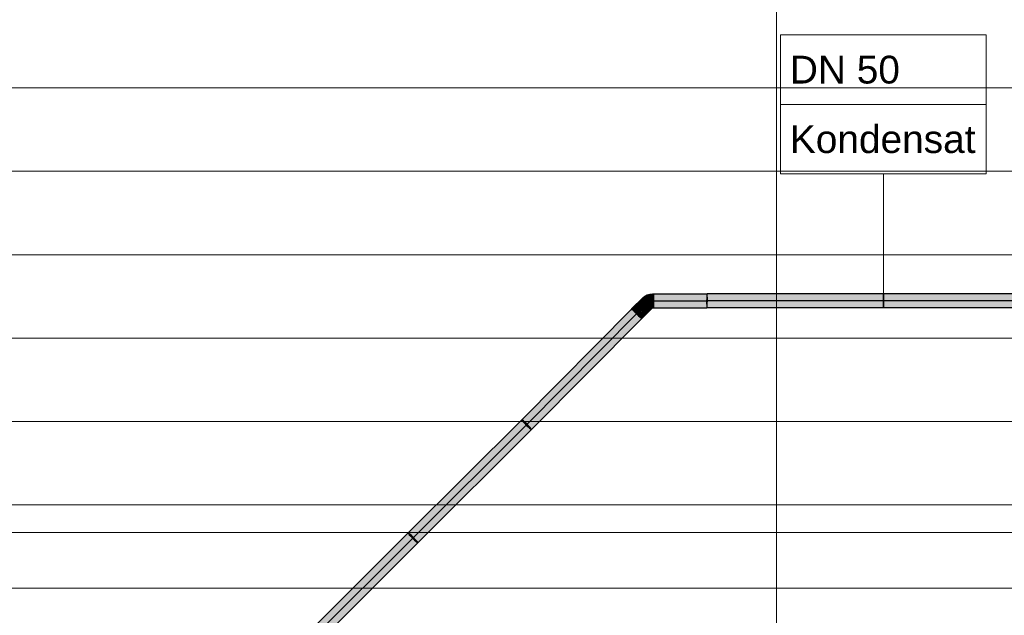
# Model space of a CAD drawing. Extents: x -142 to 528, y -48 to 546.
# Tile 19 of 28: x -65 to 6, y 135 to 177. Entities that reach past the tile are written whole.
import ezdxf
from ezdxf.lldxf.tags import DXFTag

# ---------------------------------------------------------------- set-up
doc = ezdxf.new("R2010")
doc.units = 0
doc.layers.get('0').update_dxf_attribs({"lineweight": 35})
for name, color, linetype, lineweight in [('5_OG-BESTAND', 7, 'Continuous', 25), ('5_OG-NEU', 7, 'Continuous', 25), ('5_OG-SCHRAFF-FILL', 7, 'Continuous', 25)]:
    doc.layers.add(name, color=color, linetype=linetype, lineweight=lineweight)
for name, color, linetype, lineweight, true_color in [('S_Schmutzwasser', 7, 'Continuous', 25, 0xcc3300), ('S_Schmutzwasser-Shading', 7, 'Continuous', 25, 0xcc3300), ('S_Schmutzwasser_Beschriftung', 7, 'Continuous', 18, 0xcc3300)]:
    doc.layers.add(name, color=color, linetype=linetype, lineweight=lineweight, true_color=true_color)
doc.styles.get("Standard").update_dxf_attribs({"font": 'arial.ttf'})
tags = doc.linetypes.add('ALL_S16', pattern=[0.0005, 0, -0.0005]).pattern_tags.tags
tags[6:7] = [DXFTag(74, 4), DXFTag(75, 0), DXFTag(340, '0'), DXFTag(46, 1.0), DXFTag(50, 0.0), DXFTag(44, 0.0), DXFTag(45, 0.0)]
tags[4:5] = [DXFTag(74, 4), DXFTag(75, 0), DXFTag(340, '0'), DXFTag(46, 1.0), DXFTag(50, 0.0), DXFTag(44, 0.0), DXFTag(45, 0.0)]
tags = doc.linetypes.add('STRICHPUNKT2', pattern=[12.7, 6.35, -3.175, 0, -3.175]).pattern_tags.tags
tags[10:11] = [DXFTag(74, 4), DXFTag(75, 0), DXFTag(340, '0'), DXFTag(46, 0.0), DXFTag(50, 0.0), DXFTag(44, 0.0), DXFTag(45, 0.0)]
tags[8:9] = [DXFTag(74, 4), DXFTag(75, 0), DXFTag(340, '0'), DXFTag(46, 0.0), DXFTag(50, 0.0), DXFTag(44, 0.0), DXFTag(45, 0.0)]
tags[6:7] = [DXFTag(74, 4), DXFTag(75, 0), DXFTag(340, '0'), DXFTag(46, 0.0), DXFTag(50, 0.0), DXFTag(44, 0.0), DXFTag(45, 0.0)]
tags[4:5] = [DXFTag(74, 4), DXFTag(75, 0), DXFTag(340, '0'), DXFTag(46, 0.0), DXFTag(50, 0.0), DXFTag(44, 0.0), DXFTag(45, 0.0)]

# ---------------------------------------------------------------- blocks, each defined once
blk = doc.blocks.new('Shading-A07AMIL11N', base_point=(-19.71, 157.666))
at = {"layer": 'S_Schmutzwasser-Shading', "color": 24, "true_color": 0x8d2300}
for points in [[(-20.412, 157.446), (-21.128, 156.73), (-20.32, 157.331), (-20.789, 156.862)], [(-20.412, 157.446), (-20.32, 157.331), (-20.205, 157.605), (-20.143, 157.467)], [(-21.135, 156.615), (-21.14, 156.719), (-21.184, 156.675)], [(-21.135, 156.615), (-20.789, 156.862), (-21.14, 156.719), (-20.927, 156.809)], [(-20.927, 156.809), (-21.128, 156.73), (-21.14, 156.719)], [(-20.789, 156.862), (-21.135, 156.615), (-20.965, 156.687)], [(-20.965, 156.687), (-21.125, 156.619), (-21.091, 156.56), (-21.132, 156.611)], [(-21.125, 156.619), (-21.135, 156.615), (-21.132, 156.611)]]:
    blk.add_solid(points, dxfattribs=at)
at = {"layer": 'S_Schmutzwasser-Shading', "color": 22, "true_color": 0xc43100}
for points in [[(-19.987, 157.185), (-20.143, 157.467), (-20.127, 157.131), (-20.32, 157.331)], [(-19.853, 157.217), (-19.937, 157.552), (-19.987, 157.185), (-20.143, 157.467)], [(-20.904, 156.694), (-20.965, 156.687), (-21.068, 156.536), (-21.091, 156.56)], [(-20.954, 156.417), (-20.767, 156.711), (-21.068, 156.536), (-20.904, 156.694)], [(-20.395, 156.756), (-20.296, 156.855), (-20.965, 156.687), (-20.937, 156.714)], [(-20.846, 156.306), (-20.767, 156.711), (-20.954, 156.417)], [(-20.296, 156.855), (-20.231, 156.92), (-20.937, 156.714), (-20.789, 156.862)], [(-20.846, 156.306), (-20.535, 156.616), (-20.767, 156.711), (-20.408, 156.754)], [(-20.828, 156.288), (-20.822, 156.283), (-20.442, 156.635), (-20.433, 156.636)], [(-20.703, 156.168), (-20.37, 156.694), (-20.822, 156.283)], [(-20.123, 157.127), (-20.32, 157.331), (-20.723, 156.869), (-20.789, 156.862)], [(-20.303, 157.05), (-20.723, 156.869), (-20.683, 156.873)], [(-19.951, 156.7), (-20.335, 156.748), (-20.592, 156.06), (-20.703, 156.168)], [(-20.231, 156.92), (-20.303, 157.05), (-20.683, 156.873)], [(-20.535, 156.616), (-20.395, 156.756), (-20.408, 156.754)], [(-20.442, 156.635), (-20.395, 156.756), (-20.535, 156.616)], [(-20.442, 156.635), (-20.37, 156.694), (-20.395, 156.756), (-20.335, 156.748)], [(-20.433, 156.636), (-20.37, 156.694), (-20.442, 156.635)], [(-20.395, 156.756), (-20.171, 156.728), (-20.296, 156.855), (-20.08, 156.758)], [(-20.231, 156.92), (-20.074, 157.077), (-20.303, 157.05), (-20.123, 157.127)], [(-19.959, 156.861), (-20.231, 156.92), (-20.296, 156.855)], [(-20.296, 156.855), (-20.08, 156.758), (-19.959, 156.861), (-19.842, 156.836)], [(-20.074, 157.077), (-20.231, 156.92), (-19.871, 156.88)], [(-19.871, 156.88), (-20.231, 156.92), (-19.853, 156.863), (-19.959, 156.861)], [(-20.171, 156.728), (-19.951, 156.7), (-20.08, 156.758)], [(-19.982, 157.177), (-19.987, 157.185), (-20.123, 157.127), (-20.127, 157.131)], [(-19.982, 157.177), (-20.123, 157.127), (-19.979, 157.172), (-20.113, 157.117)], [(-19.979, 157.172), (-20.113, 157.117), (-19.975, 157.164), (-20.074, 157.077)], [(-20.08, 156.758), (-19.951, 156.7), (-19.842, 156.836), (-19.82, 156.831)], [(-20.008, 157.134), (-20.074, 157.077), (-19.971, 157.156)], [(-19.975, 157.164), (-20.008, 157.134), (-19.971, 157.156)], [(-19.982, 157.177), (-19.92, 157.201), (-19.987, 157.185)], [(-19.982, 157.177), (-19.85, 157.206), (-19.92, 157.201), (-19.852, 157.214)], [(-19.85, 157.206), (-19.982, 157.177), (-19.85, 157.206), (-19.979, 157.172)], [(-19.952, 157.179), (-19.979, 157.172), (-19.975, 157.164)], [(-19.85, 157.206), (-19.952, 157.179), (-19.971, 157.156), (-19.975, 157.164)], [(-19.853, 156.863), (-19.959, 156.861), (-19.829, 156.84), (-19.842, 156.836)], [(-19.852, 157.214), (-19.853, 157.217), (-19.92, 157.201)], [(-19.842, 156.836), (-19.82, 156.831), (-19.829, 156.84)], [(-20.535, 156.616), (-20.846, 156.306), (-20.455, 156.632), (-20.527, 156.566)], [(-20.846, 156.306), (-20.828, 156.288), (-20.527, 156.566)], [(-20.828, 156.288), (-20.442, 156.635), (-20.527, 156.566)], [(-20.527, 156.566), (-20.442, 156.635), (-20.455, 156.632)]]:
    blk.add_solid(points, dxfattribs=at)
at = {"layer": 'S_Schmutzwasser-Shading', "color": 24, "true_color": 0x8e2300}
blk.add_solid([(-20.205, 157.605), (-20.143, 157.467), (-19.964, 157.704), (-19.937, 157.552)], dxfattribs=at)
at = {"layer": 'S_Schmutzwasser-Shading', "color": 24, "true_color": 0x8f2300}
for points in [[(-19.964, 157.704), (-19.717, 157.678), (-19.747, 157.733)], [(-19.937, 157.552), (-19.781, 157.572), (-19.964, 157.704), (-19.739, 157.58)], [(-19.964, 157.704), (-19.739, 157.58), (-19.717, 157.678), (-19.736, 157.58)], [(-19.781, 157.572), (-19.736, 157.578), (-19.739, 157.58)], [(-19.717, 157.678), (-19.705, 157.738), (-19.747, 157.733)], [(-19.739, 157.58), (-19.736, 157.578), (-19.736, 157.58)], [(-19.735, 157.58), (-19.717, 157.678), (-19.736, 157.58)], [(-19.736, 157.578), (-19.716, 157.581), (-19.711, 157.653)], [(-19.736, 157.578), (-19.735, 157.58), (-19.736, 157.58)], [(-19.735, 157.58), (-19.711, 157.653), (-19.717, 157.678), (-19.71, 157.666)], [(-19.71, 157.666), (-19.705, 157.738), (-19.717, 157.678)], [(-19.638, 157.669), (-19.711, 157.653), (-19.644, 157.584), (-19.716, 157.584)], [(-19.716, 157.584), (-19.716, 157.581), (-19.644, 157.584), (-19.644, 157.581)], [(-19.71, 157.666), (-19.711, 157.653), (-19.669, 157.662)], [(-19.638, 157.669), (-19.633, 157.738), (-19.71, 157.666), (-19.705, 157.738)], [(-19.638, 157.669), (-19.71, 157.666), (-19.669, 157.662)]]:
    blk.add_solid(points, dxfattribs=at)
at = {"layer": 'S_Schmutzwasser-Shading', "color": 22, "true_color": 0xc53100}
for points in [[(-19.781, 157.572), (-19.937, 157.552), (-19.745, 157.227), (-19.749, 157.226)], [(-19.749, 157.226), (-19.937, 157.552), (-19.853, 157.217)], [(-19.726, 157.456), (-19.717, 157.577), (-19.781, 157.572), (-19.736, 157.578)], [(-19.781, 157.572), (-19.745, 157.227), (-19.726, 157.456)], [(-19.726, 157.456), (-19.745, 157.227), (-19.719, 157.33), (-19.744, 157.227)], [(-19.717, 157.577), (-19.716, 157.581), (-19.736, 157.578)], [(-19.718, 157.438), (-19.716, 157.577), (-19.726, 157.456), (-19.717, 157.577)], [(-19.726, 157.456), (-19.719, 157.33), (-19.718, 157.438)], [(-19.646, 157.419), (-19.719, 157.33), (-19.649, 157.227), (-19.721, 157.223)], [(-19.719, 157.33), (-19.659, 157.404), (-19.718, 157.438)], [(-19.659, 157.404), (-19.716, 157.577), (-19.718, 157.438)], [(-19.716, 157.577), (-19.716, 157.581), (-19.717, 157.577)], [(-19.644, 157.576), (-19.644, 157.581), (-19.716, 157.577), (-19.716, 157.581)], [(-19.659, 157.404), (-19.646, 157.419), (-19.716, 157.577), (-19.644, 157.576)], [(-19.853, 157.217), (-19.852, 157.214), (-19.749, 157.226), (-19.746, 157.221)], [(-19.852, 157.214), (-19.85, 157.206), (-19.746, 157.221), (-19.745, 157.22)], [(-19.745, 157.227), (-19.749, 157.226), (-19.745, 157.221), (-19.746, 157.221)], [(-19.746, 157.221), (-19.745, 157.22), (-19.745, 157.221)], [(-19.745, 157.22), (-19.721, 157.223), (-19.719, 157.33)], [(-19.745, 157.221), (-19.745, 157.22), (-19.745, 157.221)], [(-19.721, 157.223), (-19.649, 157.223), (-19.649, 157.227)]]:
    blk.add_solid(points, dxfattribs=at)
at = {"layer": 'S_Schmutzwasser-Shading', "color": 24, "true_color": 0x8c2300}
for points in [[(-19.938, 156.669), (-19.951, 156.7), (-20.581, 156.051), (-20.592, 156.06)], [(-20.528, 156.008), (-19.931, 156.652), (-20.581, 156.051), (-19.938, 156.669)], [(-19.892, 156.552), (-19.931, 156.652), (-20.477, 155.967), (-20.528, 156.008)], [(-19.72, 156.751), (-19.82, 156.831), (-19.892, 156.552), (-19.951, 156.7)], [(-19.72, 156.751), (-19.892, 156.552), (-19.713, 156.731)], [(-19.724, 156.765), (-19.789, 156.854), (-19.72, 156.751), (-19.82, 156.831)], [(-19.789, 156.854), (-19.789, 156.854), (-19.82, 156.831)], [(-19.72, 156.751), (-19.705, 156.738), (-19.724, 156.765)], [(-19.705, 156.738), (-19.72, 156.751), (-19.713, 156.731)]]:
    blk.add_solid(points, dxfattribs=at)
at = {"layer": 'S_Schmutzwasser-Shading', "color": 22, "true_color": 0xc33000}
for points in [[(-19.971, 157.156), (-20.074, 157.077), (-19.801, 156.873), (-19.871, 156.88)], [(-19.796, 157.014), (-19.85, 157.206), (-19.802, 156.875), (-19.971, 157.156)], [(-19.801, 156.873), (-19.871, 156.88), (-19.796, 156.866), (-19.853, 156.863)], [(-19.796, 156.866), (-19.853, 156.863), (-19.789, 156.854), (-19.829, 156.84)], [(-19.829, 156.84), (-19.82, 156.831), (-19.789, 156.854)], [(-19.801, 156.873), (-19.801, 156.885), (-19.802, 156.875)], [(-19.758, 156.882), (-19.796, 157.014), (-19.801, 156.885)], [(-19.801, 156.873), (-19.755, 156.871), (-19.801, 156.885), (-19.758, 156.882)], [(-19.755, 156.871), (-19.801, 156.873), (-19.754, 156.869), (-19.796, 156.866)], [(-19.796, 156.866), (-19.789, 156.854), (-19.754, 156.869)]]:
    blk.add_solid(points, dxfattribs=at)
at = {"layer": 'S_Schmutzwasser-Shading', "color": 22, "true_color": 0xc23000}
for points in [[(-19.85, 157.206), (-19.79, 157.019), (-19.841, 157.207), (-19.757, 157.051)], [(-19.79, 157.019), (-19.85, 157.206), (-19.796, 157.014)], [(-19.745, 157.22), (-19.841, 157.207), (-19.73, 157.075), (-19.757, 157.051)], [(-19.796, 157.014), (-19.758, 156.882), (-19.79, 157.019), (-19.747, 156.881)], [(-19.757, 157.051), (-19.79, 157.019), (-19.742, 156.881), (-19.747, 156.881)], [(-19.747, 156.881), (-19.758, 156.882), (-19.744, 156.875), (-19.756, 156.875)], [(-19.757, 157.051), (-19.734, 157.009), (-19.73, 157.075)], [(-19.757, 157.051), (-19.742, 156.881), (-19.734, 157.009)], [(-19.756, 156.875), (-19.755, 156.871), (-19.744, 156.875), (-19.743, 156.87)], [(-19.755, 156.871), (-19.754, 156.869), (-19.743, 156.87)], [(-19.742, 156.881), (-19.747, 156.881), (-19.743, 156.875), (-19.744, 156.875)], [(-19.721, 157.221), (-19.721, 157.223), (-19.745, 157.22)], [(-19.745, 157.22), (-19.73, 157.075), (-19.721, 157.221)], [(-19.744, 156.875), (-19.743, 156.87), (-19.743, 156.875)], [(-19.742, 156.881), (-19.743, 156.875), (-19.716, 156.881), (-19.716, 156.874)], [(-19.743, 156.875), (-19.743, 156.87), (-19.716, 156.874)], [(-19.716, 156.881), (-19.718, 156.979), (-19.742, 156.881), (-19.734, 157.009)], [(-19.73, 157.075), (-19.734, 157.009), (-19.719, 157.086), (-19.718, 156.979)], [(-19.721, 157.221), (-19.73, 157.075), (-19.721, 157.221), (-19.719, 157.086)], [(-19.721, 157.221), (-19.721, 157.223), (-19.721, 157.221)], [(-19.649, 157.219), (-19.649, 157.223), (-19.721, 157.221), (-19.721, 157.223)], [(-19.658, 157.051), (-19.647, 157.065), (-19.721, 157.221), (-19.649, 157.219)], [(-19.658, 157.051), (-19.721, 157.221), (-19.719, 157.086)], [(-19.718, 156.979), (-19.658, 157.051), (-19.719, 157.086)], [(-19.647, 157.065), (-19.718, 156.979), (-19.644, 156.882), (-19.716, 156.881)], [(-19.716, 156.881), (-19.716, 156.874), (-19.644, 156.882), (-19.644, 156.874)]]:
    blk.add_solid(points, dxfattribs=at)
at = {"layer": 'S_Schmutzwasser-Shading', "color": 26, "true_color": 0x8b2200}
for points in [[(-19.754, 156.869), (-19.789, 156.854), (-19.725, 156.792), (-19.724, 156.765)], [(-19.724, 156.765), (-19.705, 156.738), (-19.725, 156.792)]]:
    blk.add_solid(points, dxfattribs=at)
at = {"layer": 'S_Schmutzwasser-Shading', "color": 26, "true_color": 0x8a2200}
for points in [[(-19.714, 156.809), (-19.743, 156.87), (-19.725, 156.792), (-19.754, 156.869)], [(-19.732, 156.871), (-19.716, 156.873), (-19.743, 156.87), (-19.716, 156.874)], [(-19.742, 156.869), (-19.732, 156.871), (-19.743, 156.87)], [(-19.732, 156.871), (-19.743, 156.87), (-19.743, 156.87)], [(-19.742, 156.869), (-19.714, 156.809), (-19.716, 156.873), (-19.711, 156.813)], [(-19.71, 156.801), (-19.714, 156.809), (-19.705, 156.738), (-19.725, 156.792)], [(-19.644, 156.872), (-19.644, 156.874), (-19.716, 156.873), (-19.716, 156.874)], [(-19.667, 156.809), (-19.64, 156.814), (-19.716, 156.873), (-19.644, 156.872)], [(-19.667, 156.809), (-19.716, 156.873), (-19.711, 156.813)], [(-19.714, 156.809), (-19.71, 156.801), (-19.711, 156.813)], [(-19.71, 156.801), (-19.667, 156.809), (-19.711, 156.813)], [(-19.71, 156.801), (-19.705, 156.738), (-19.64, 156.814), (-19.633, 156.738)]]:
    blk.add_solid(points, dxfattribs=at)
blk = doc.blocks.new('Shading-A07AMIL51N', base_point=(-3.081, 156.814))
at = {"layer": 'S_Schmutzwasser-Shading', "color": 24, "true_color": 0x8d2300}
for points in [[(9.622, 157.673), (9.62, 157.738), (-3.081, 157.668), (-3.082, 157.738)], [(-3.079, 157.592), (9.624, 157.592), (-3.081, 157.668), (9.622, 157.673)], [(-3.082, 156.738), (9.62, 156.738), (-3.081, 156.814), (9.622, 156.817)], [(-3.081, 156.814), (9.622, 156.817), (-3.079, 156.879), (9.624, 156.879)], [(9.624, 156.879), (9.624, 156.885), (-3.079, 156.879), (-3.079, 156.885)]]:
    blk.add_solid(points, dxfattribs=at)
at = {"layer": 'S_Schmutzwasser-Shading', "color": 22, "true_color": 0xc43100}
for points in [[(9.624, 157.578), (9.624, 157.592), (-3.079, 157.579), (-3.079, 157.592)], [(-3.078, 157.436), (9.624, 157.461), (-3.079, 157.579), (9.624, 157.578)], [(-3.077, 157.238), (9.625, 157.238), (-3.078, 157.436), (9.624, 157.461)], [(-3.079, 156.885), (9.624, 156.885), (-3.078, 157.082), (9.625, 157.105)], [(-3.078, 157.082), (9.625, 157.105), (-3.077, 157.225), (9.625, 157.223)], [(9.625, 157.223), (9.625, 157.238), (-3.077, 157.225), (-3.077, 157.238)]]:
    blk.add_solid(points, dxfattribs=at)
blk = doc.blocks.new('Shading-A07AMIL71N', base_point=(-15.783, 156.81))
at = {"layer": 'S_Schmutzwasser-Shading', "color": 24, "true_color": 0x8d2300}
for points in [[(-3.081, 157.668), (-3.082, 157.738), (-15.783, 157.663), (-15.785, 157.738)], [(-15.781, 157.592), (-3.079, 157.592), (-15.783, 157.663), (-3.081, 157.668)], [(-15.785, 156.738), (-3.082, 156.738), (-15.783, 156.81), (-3.081, 156.814)], [(-15.783, 156.81), (-3.081, 156.814), (-15.781, 156.88), (-3.079, 156.879)], [(-3.079, 156.879), (-3.079, 156.885), (-15.781, 156.88), (-15.781, 156.885)]]:
    blk.add_solid(points, dxfattribs=at)
at = {"layer": 'S_Schmutzwasser-Shading', "color": 22, "true_color": 0xc43100}
for points in [[(-3.079, 157.579), (-3.079, 157.592), (-15.781, 157.58), (-15.781, 157.592)], [(-15.781, 157.412), (-3.078, 157.436), (-15.781, 157.58), (-3.079, 157.579)], [(-15.78, 157.238), (-3.077, 157.238), (-15.781, 157.412), (-3.078, 157.436)], [(-15.781, 157.058), (-3.078, 157.082), (-15.78, 157.226), (-3.077, 157.225)], [(-15.781, 156.885), (-3.079, 156.885), (-15.781, 157.058), (-3.078, 157.082)], [(-3.077, 157.225), (-3.077, 157.238), (-15.78, 157.226), (-15.78, 157.238)]]:
    blk.add_solid(points, dxfattribs=at)
blk = doc.blocks.new('Shading-A07AMIL91N', base_point=(-19.634, 157.737))
at = {"layer": 'S_Schmutzwasser-Shading', "color": 22, "true_color": 0xc53100}
blk.add_solid([(-19.652, 157.575), (-19.659, 157.215), (-15.803, 157.575), (-15.811, 157.215)], dxfattribs=at)
at = {"layer": 'S_Schmutzwasser-Shading', "color": 24, "true_color": 0x912400}
blk.add_solid([(-19.634, 157.737), (-19.652, 157.575), (-15.785, 157.737), (-15.803, 157.575)], dxfattribs=at)
at = {"layer": 'S_Schmutzwasser-Shading', "color": 22, "true_color": 0xc23000}
blk.add_solid([(-19.659, 157.215), (-19.652, 156.869), (-15.811, 157.215), (-15.803, 156.869)], dxfattribs=at)
at = {"layer": 'S_Schmutzwasser-Shading', "color": 26, "true_color": 0x882200}
blk.add_solid([(-19.652, 156.869), (-19.633, 156.739), (-15.803, 156.869), (-15.785, 156.739)], dxfattribs=at)
blk = doc.blocks.new('Shading-A07AMILF1N', base_point=(-21.182, 156.669))
at = {"layer": 'S_Schmutzwasser-Shading', "color": 24, "true_color": 0x982600}
for points in [[(-21.182, 156.669), (-21.287, 156.564), (-21.14, 156.614)], [(-21.287, 156.564), (-29.12, 148.669), (-21.066, 156.515), (-29.004, 148.515)], [(-21.287, 156.564), (-21.066, 156.515), (-21.14, 156.614)]]:
    blk.add_solid(points, dxfattribs=at)
at = {"layer": 'S_Schmutzwasser-Shading', "color": 22, "true_color": 0xc83200}
blk.add_solid([(-29.004, 148.515), (-28.75, 148.248), (-21.066, 156.515), (-20.812, 156.248)], dxfattribs=at)
at = {"layer": 'S_Schmutzwasser-Shading', "color": 22, "true_color": 0xbe2f00}
blk.add_solid([(-28.75, 148.248), (-28.506, 148.023), (-20.812, 156.248), (-20.569, 156.023)], dxfattribs=at)
at = {"layer": 'S_Schmutzwasser-Shading', "color": 26, "true_color": 0x802000}
blk.add_solid([(-28.506, 148.023), (-28.416, 147.973), (-20.569, 156.023), (-20.479, 155.973)], dxfattribs=at)
blk = doc.blocks.new('Shading-A07AMILH1N', base_point=(-30.633, 146.715))
at = {"layer": 'S_Schmutzwasser-Shading', "color": 26, "true_color": 0x882200}
for points in [[(-34.638, 143.177), (-37.297, 140.528), (-29.047, 148.562), (-37.224, 140.416)], [(-29.12, 148.674), (-34.638, 143.177), (-29.076, 148.607)], [(-34.638, 143.177), (-29.047, 148.562), (-29.076, 148.607)]]:
    blk.add_solid(points, dxfattribs=at)
at = {"layer": 'S_Schmutzwasser-Shading', "color": 22, "true_color": 0xc23000}
for points in [[(-29.019, 148.532), (-29.047, 148.562), (-37.146, 140.332), (-37.224, 140.416)], [(-29.019, 148.532), (-37.146, 140.332), (-36.293, 141.168)], [(-37.146, 140.332), (-36.988, 140.163), (-28.904, 148.409), (-28.811, 148.309)], [(-36.293, 141.168), (-30.633, 146.715), (-29.019, 148.532), (-28.949, 148.457)], [(-30.633, 146.715), (-28.904, 148.409), (-28.949, 148.457)]]:
    blk.add_solid(points, dxfattribs=at)
at = {"layer": 'S_Schmutzwasser-Shading', "color": 22, "true_color": 0xc53100}
for points in [[(-29.579, 147.479), (-28.811, 148.309), (-36.936, 140.113), (-36.988, 140.163)], [(-28.652, 148.16), (-28.78, 148.279), (-34.884, 141.752), (-29.579, 147.479)], [(-34.884, 141.752), (-28.549, 148.062), (-28.652, 148.16)], [(-28.78, 148.279), (-28.811, 148.309), (-29.579, 147.479)], [(-34.884, 141.752), (-29.579, 147.479), (-36.727, 139.917), (-36.936, 140.113)]]:
    blk.add_solid(points, dxfattribs=at)
at = {"layer": 'S_Schmutzwasser-Shading', "color": 24, "true_color": 0x912400}
for points in [[(-31.672, 144.724), (-28.897, 147.691), (-36.727, 139.917), (-34.884, 141.752)], [(-28.897, 147.691), (-28.549, 148.062), (-34.884, 141.752)], [(-28.469, 148.005), (-28.534, 148.051), (-31.672, 144.724), (-28.897, 147.691)], [(-31.672, 144.724), (-28.416, 147.968), (-28.469, 148.005)], [(-28.534, 148.051), (-28.549, 148.062), (-28.897, 147.691)], [(-31.672, 144.724), (-36.727, 139.917), (-36.594, 139.822)]]:
    blk.add_solid(points, dxfattribs=at)
blk = doc.blocks.new('Shading-A07AMILJ1N', base_point=(-36.936, 140.113))
at = {"layer": 'S_Schmutzwasser-Shading', "color": 26, "true_color": 0x882200}
blk.add_solid([(-45.474, 132.382), (-45.401, 132.27), (-37.297, 140.528), (-37.224, 140.416)], dxfattribs=at)
at = {"layer": 'S_Schmutzwasser-Shading', "color": 22, "true_color": 0xc23000}
for points in [[(-37.224, 140.416), (-45.401, 132.27), (-37.146, 140.332), (-45.388, 132.256)], [(-45.388, 132.256), (-45.165, 132.017), (-37.146, 140.332), (-36.988, 140.163)]]:
    blk.add_solid(points, dxfattribs=at)
at = {"layer": 'S_Schmutzwasser-Shading', "color": 22, "true_color": 0xc53100}
for points in [[(-36.988, 140.163), (-45.165, 132.017), (-36.936, 140.113), (-45.091, 131.948)], [(-36.936, 140.113), (-40.81, 136.234), (-44.904, 131.771), (-45.044, 131.902)], [(-36.936, 140.113), (-44.904, 131.771), (-36.727, 139.917)], [(-40.81, 136.234), (-45.091, 131.948), (-45.044, 131.902)]]:
    blk.add_solid(points, dxfattribs=at)
at = {"layer": 'S_Schmutzwasser-Shading', "color": 24, "true_color": 0x912400}
blk.add_solid([(-44.904, 131.771), (-44.771, 131.676), (-36.727, 139.917), (-36.594, 139.822)], dxfattribs=at)
blk = doc.blocks.new('Referenz-A07AMIMB1N', base_point=(-124.39, -25.004))
at = {"layer": '5_OG-BESTAND', "color": 0, "lineweight": 18}
blk.add_line((-10.775, 81.401), (-10.775, 240.566), dxfattribs=at)
at = {"layer": '5_OG-NEU', "color": 0, "linetype": 'ALL_S16', "lineweight": 13, "ltscale": 0.13}
blk.add_line((59.53, 140.566), (-81.081, 140.566), dxfattribs=at)
at = {"layer": '5_OG-SCHRAFF-FILL', "color": 0, "lineweight": 13}
for p, q in [((-85.971, 172.553), (64.42, 172.553)), ((-85.971, 166.553), (64.42, 166.553)), ((-85.971, 160.553), (64.42, 160.553)), ((-85.971, 154.553), (64.42, 154.553)), ((-85.971, 148.553), (64.42, 148.553)), ((-85.971, 142.553), (64.42, 142.553)), ((-85.971, 136.553), (64.42, 136.553))]:
    blk.add_line(p, q, dxfattribs=at)
blk = doc.blocks.new('Bogen 45°-A07AMIO51N', base_point=(-21.184, 155.967))
at = {"color": 0, "linetype": 'ByBlock', "lineweight": -2, "ltscale": 0.25}
for p, q in [((-21.184, 156.675), (-20.412, 157.446)), ((-19.705, 157.738), (-19.633, 157.738)), ((-20.477, 155.967), (-19.705, 156.738)), ((-19.706, 156.738), (-19.634, 156.738))]:
    blk.add_line(p, q, dxfattribs=at)
at = {"color": 0, "linetype": 'STRICHPUNKT2', "lineweight": -2, "ltscale": 0.25}
for p, q in [((-20.831, 156.321), (-20.059, 157.092)), ((-19.705, 157.238), (-19.633, 157.238))]:
    blk.add_line(p, q, dxfattribs=at)
at = {"color": 0, "linetype": 'ByBlock', "lineweight": -2, "ltscale": 0.25, "extrusion": (0, 0, -1)}
blk.add_ellipse((-19.705, 156.738), major_axis=(-0.709, 0.705), ratio=0.999042, start_param=0.003379, end_param=0.788778, dxfattribs=at)
blk.add_ellipse((-19.633, 157.238), major_axis=(0, 0.5), ratio=0.030843, dxfattribs=at)
at = {"color": 0, "linetype": 'ByBlock', "lineweight": -2, "ltscale": 0.25}
blk.add_ellipse((-20.831, 156.321), major_axis=(0.353, -0.354), ratio=0.043767, dxfattribs=at)
at = {"color": 0, "linetype": 'STRICHPUNKT2', "lineweight": -2, "ltscale": 0.25, "extrusion": (0, 0, -1)}
blk.add_ellipse((-19.705, 156.738), major_axis=(-0.355, 0.353), ratio=0.999042, start_param=0.003379, end_param=0.788778, dxfattribs=at)
blk = doc.blocks.new('Rohr mit Muffe-A07AMIO91N', base_point=(-45.477, 131.676))
at = {"color": 0, "linetype": 'ByBlock', "lineweight": -2, "ltscale": 0.25}
for p, q in [((-45.476, 132.382), (-37.298, 140.527)), ((-44.769, 131.677), (-36.592, 139.823))]:
    blk.add_line(p, q, dxfattribs=at)
at = {"color": 0, "linetype": 'STRICHPUNKT2', "lineweight": -2, "ltscale": 0.25}
blk.add_line((-45.123, 132.029), (-36.945, 140.175), dxfattribs=at)
at = {"color": 0, "linetype": 'ByBlock', "lineweight": -2, "ltscale": 0.25, "extrusion": (0, 0, -1)}
for centre in [(-36.945, 140.175), (-45.123, 132.029)]:
    blk.add_ellipse(centre, major_axis=(-0.353, 0.352), ratio=0.077656, dxfattribs=at)
blk = doc.blocks.new('Rohr mit Muffe-A07AMIOB1N', base_point=(-37.299, 139.822))
at = {"color": 0, "linetype": 'ByBlock', "lineweight": -2, "ltscale": 0.25}
for p, q in [((-37.298, 140.527), (-29.121, 148.673)), ((-36.592, 139.823), (-28.415, 147.969))]:
    blk.add_line(p, q, dxfattribs=at)
at = {"color": 0, "linetype": 'STRICHPUNKT2', "lineweight": -2, "ltscale": 0.25}
blk.add_line((-36.945, 140.175), (-28.768, 148.321), dxfattribs=at)
at = {"color": 0, "linetype": 'ByBlock', "lineweight": -2, "ltscale": 0.25, "extrusion": (0, 0, -1)}
for centre in [(-28.768, 148.321), (-36.945, 140.175)]:
    blk.add_ellipse(centre, major_axis=(-0.353, 0.352), ratio=0.077656, dxfattribs=at)
blk = doc.blocks.new('Rohr mit Muffe-A07AMIOD1N', base_point=(-29.12, 147.965))
at = {"color": 0, "linetype": 'ByBlock', "lineweight": -2, "ltscale": 0.25}
for p, q in [((-29.119, 148.675), (-21.182, 156.676)), ((-28.417, 147.966), (-20.48, 155.967))]:
    blk.add_line(p, q, dxfattribs=at)
at = {"color": 0, "linetype": 'STRICHPUNKT2', "lineweight": -2, "ltscale": 0.25}
blk.add_line((-28.768, 148.321), (-20.831, 156.321), dxfattribs=at)
at = {"color": 0, "linetype": 'ByBlock', "lineweight": -2, "ltscale": 0.25, "extrusion": (0, 0, -1)}
for centre in [(-20.831, 156.321), (-28.768, 148.321)]:
    blk.add_ellipse(centre, major_axis=(-0.351, 0.354), ratio=0.077619, dxfattribs=at)
blk = doc.blocks.new('Rohr mit Muffe-A07AMIOH1N', base_point=(-3.087, 156.738))
at = {"color": 0, "linetype": 'ByBlock', "lineweight": -2, "ltscale": 0.25}
for p, q in [((9.62, 157.738), (-3.082, 157.738)), ((9.62, 156.738), (-3.082, 156.738))]:
    blk.add_line(p, q, dxfattribs=at)
at = {"color": 0, "linetype": 'STRICHPUNKT2', "lineweight": -2, "ltscale": 0.25}
blk.add_line((9.62, 157.238), (-3.082, 157.238), dxfattribs=at)
at = {"color": 0, "linetype": 'ByBlock', "lineweight": -2, "ltscale": 0.25, "extrusion": (0, 0, -1)}
for centre in [(-3.082, 157.238), (9.62, 157.238)]:
    blk.add_ellipse(centre, major_axis=(0, -0.5), ratio=0.010002, dxfattribs=at)
blk = doc.blocks.new('Bauteilbeschriftung-A07AMIOJ1N', base_point=(-10.484, 157.738))
at = {"color": 0, "lineweight": -2}
for p, q in [((-10.484, 176.369), (4.319, 176.369)), ((-10.484, 166.369), (-10.484, 176.369)), ((4.319, 176.369), (4.319, 166.369)), ((-10.484, 171.369), (4.319, 171.369)), ((4.319, 166.369), (-10.484, 166.369))]:
    blk.add_line(p, q, dxfattribs=at)
at = {"color": 0, "linetype": 'ByBlock', "lineweight": -2, "ltscale": 0.18}
blk.add_line((-3.082, 166.369), (-3.082, 157.738), dxfattribs=at)
at = {"color": 0, "linetype": 'ByBlock', "lineweight": -2, "ltscale": 0.18, "char_height": 2, "attachment_point": 1}
for s, insert in [('{\\fArial;DN 50}', (-9.817, 174.869)), ('{\\fArial;Kondensat}', (-9.817, 169.869))]:
    blk.add_mtext(s, dxfattribs=dict(at, insert=insert))
blk = doc.blocks.new('Rohr mit Muffe-A07AMIOL1N', base_point=(-15.79, 156.738))
at = {"color": 0, "linetype": 'ByBlock', "lineweight": -2, "ltscale": 0.25}
for p, q in [((-3.082, 157.738), (-15.785, 157.738)), ((-3.082, 156.738), (-15.785, 156.738))]:
    blk.add_line(p, q, dxfattribs=at)
at = {"color": 0, "linetype": 'STRICHPUNKT2', "lineweight": -2, "ltscale": 0.25}
blk.add_line((-3.082, 157.238), (-15.785, 157.238), dxfattribs=at)
at = {"color": 0, "linetype": 'ByBlock', "lineweight": -2, "ltscale": 0.25, "extrusion": (0, 0, -1)}
for centre in [(-15.785, 157.238), (-3.082, 157.238)]:
    blk.add_ellipse(centre, major_axis=(0, -0.5), ratio=0.010002, dxfattribs=at)
blk = doc.blocks.new('Rohr mit Muffe-A07AMION1N', base_point=(-19.659, 156.739))
at = {"color": 0, "linetype": 'ByBlock', "lineweight": -2, "ltscale": 0.25}
for p, q in [((-19.632, 157.738), (-15.784, 157.738)), ((-19.634, 156.739), (-15.786, 156.739))]:
    blk.add_line(p, q, dxfattribs=at)
at = {"color": 0, "linetype": 'STRICHPUNKT2', "lineweight": -2, "ltscale": 0.25}
blk.add_line((-19.633, 157.238), (-15.785, 157.238), dxfattribs=at)
at = {"color": 0, "linetype": 'ByBlock', "lineweight": -2, "ltscale": 0.25, "extrusion": (0, 0, -1)}
for centre in [(-19.633, 157.238), (-15.785, 157.238)]:
    blk.add_ellipse(centre, major_axis=(0.001, 0.5), ratio=0.051821, dxfattribs=at)

msp = doc.modelspace()

# ---------------------------------------------------------------- block references
at = {"color": 251, "lineweight": 25, "ltscale": 0.25, "true_color": 0x585858}
msp.add_blockref('Referenz-A07AMIMB1N', (-124.39, -25.004), dxfattribs=at)
at = {"layer": 'S_Schmutzwasser', "ltscale": 0.25}
for name, p in [('Bogen 45°-A07AMIO51N', (-21.184, 155.967)), ('Rohr mit Muffe-A07AMION1N', (-19.659, 156.739)), ('Rohr mit Muffe-A07AMIOL1N', (-15.79, 156.738)), ('Rohr mit Muffe-A07AMIOH1N', (-3.087, 156.738)), ('Rohr mit Muffe-A07AMIOD1N', (-29.12, 147.965)), ('Rohr mit Muffe-A07AMIOB1N', (-37.299, 139.822)), ('Rohr mit Muffe-A07AMIO91N', (-45.477, 131.676))]:
    msp.add_blockref(name, p, dxfattribs=at)
at = {"layer": 'S_Schmutzwasser'}
for name, p in [('Shading-A07AMIL11N', (-19.71, 157.666)), ('Shading-A07AMIL91N', (-19.634, 157.737)), ('Shading-A07AMIL71N', (-15.783, 156.81)), ('Shading-A07AMIL51N', (-3.081, 156.814)), ('Shading-A07AMILF1N', (-21.182, 156.669)), ('Shading-A07AMILH1N', (-30.633, 146.715)), ('Shading-A07AMILJ1N', (-36.936, 140.113))]:
    msp.add_blockref(name, p, dxfattribs=at)
at = {"layer": 'S_Schmutzwasser_Beschriftung', "ltscale": 0.18}
msp.add_blockref('Bauteilbeschriftung-A07AMIOJ1N', (-10.484, 157.738), dxfattribs=at)

doc.saveas('drawing.dxf')
